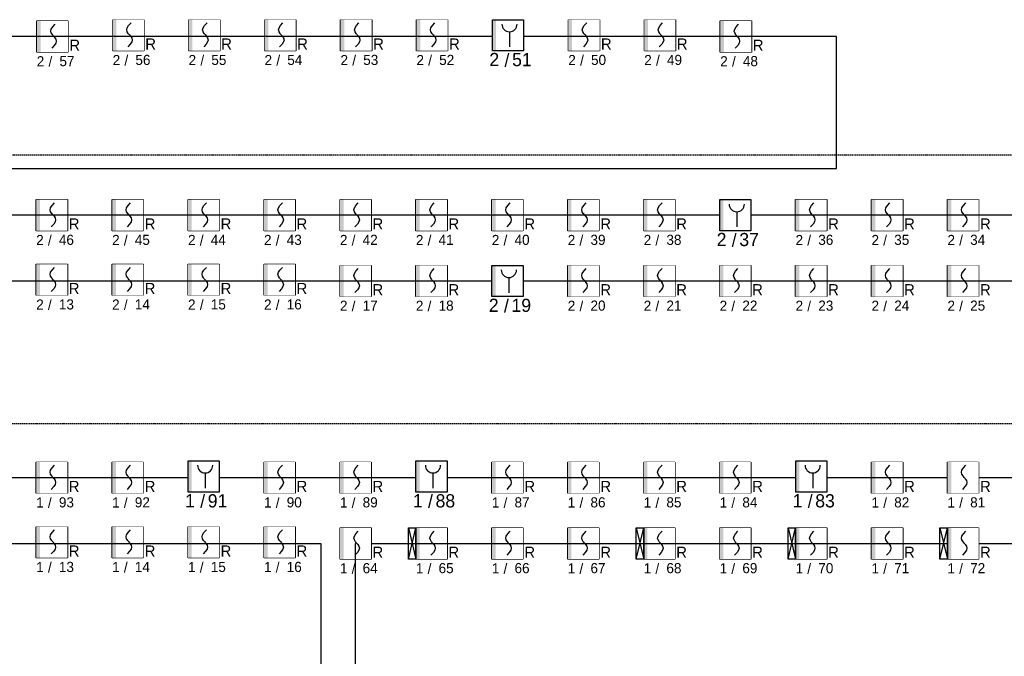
# Model space of a CAD drawing. Header units: millimetres. Extents: x -26513 to 76799, y 0 to 112149.
# Tile 6 of 98: x -7415 to -5471, y 74733 to 75991. Entities that reach past the tile are written whole.
import ezdxf
from ezdxf.enums import TextEntityAlignment as Align

# ---------------------------------------------------------------- set-up
doc = ezdxf.new("R2010")
doc.units = ezdxf.units.MM
doc.header["$LTSCALE"] = 2
doc.set_wipeout_variables(frame=1)
doc.linetypes.add('KRESKOWA', pattern=[19.05, 12.7, -6.35])
doc.layers.add('SIEMENS_czujki', color=1, linetype='Continuous')
doc.layers.add('ssp', color=1, linetype='Continuous')

# ---------------------------------------------------------------- blocks, each defined once
blk = doc.blocks.new('DUO')
at = {"color": 0}
blk.add_wipeout([(0, 61.4), (61.4, 61.4), (61.4, 0), (0, 0)], dxfattribs=at).dxf.layer = 'ssp'
at = {"layer": 'ssp'}
blk.add_lwpolyline([(0, 61.4), (61.4, 61.4), (61.4, 0), (0, 0)], close=True, dxfattribs=at)
blk.add_wipeout([(0, 61.4), (61.4, 61.4), (61.4, 0), (0, 0)]).dxf.layer = 'ssp'
h = blk.add_hatch(color=256, dxfattribs=at)
h.set_gradient(color1=(255, 0, 0), color2=(224, 0, 0), one_color=1, name='INVSPHERICAL')
h.paths.add_polyline_path([(7.2, 30.7), (7.2, 61.4), (0, 61.4), (0, 30.7)])
h.paths.add_polyline_path([(7.2, 0), (7.2, 30.7), (0, 30.7), (0, 0)])
for p, q in [((27.4, 41.5), (28.4, 45.4)), ((28.4, 37.6), (27.4, 41.5)), ((28.4, 45.4), (31.3, 49.9)), ((31.3, 49.9), (36.1, 55.2)), ((30.6, 34.3), (28.4, 37.6)), ((31.3, 33.1), (30.6, 34.3)), ((32.8, 31.4), (31.3, 33.1)), ((32.8, 31.4), (34.4, 29.7)), ((34.4, 29.7), (35.1, 28.6)), ((35.1, 28.6), (37.3, 25.3)), ((37.3, 25.3), (38.2, 21.3)), ((38.2, 21.3), (37.3, 17.4)), ((34.4, 13), (29.5, 7.6)), ((37.3, 17.4), (34.4, 13))]:
    blk.add_line(p, q, dxfattribs=at)
blk.add_text('R', height=22, dxfattribs=at).set_placement((64.1, 2.4))
at = {"layer": 'ssp', "flags": 8}
blk.add_attdef('PETLA', text='', height=20, dxfattribs=at).set_placement((14.7, -8.3), align=Align.TOP_RIGHT)
for tag, p in [('/', (23, -9)), ('ADRES', (44.6, -8))]:
    blk.add_attdef(tag, text='', height=20, dxfattribs=at).set_placement(p, align=Align.TOP_LEFT)
blk = doc.blocks.new('ROP')
blk.add_wipeout([(-15.4, 76.7), (76.7, 76.7), (76.7, -15.4), (-15.4, -15.4)]).dxf.layer = 'ssp'
at = {"layer": 'ssp'}
h = blk.add_hatch(color=256, dxfattribs=at)
h.set_gradient(color1=(255, 0, 0), color2=(224, 0, 0), one_color=1, name='INVSPHERICAL')
h.paths.add_polyline_path([(-4.6, 30.7), (-4.6, 76.7), (-15.4, 76.7), (-15.4, 30.7)])
h.paths.add_polyline_path([(-4.6, -15.4), (-4.6, 30.7), (-15.4, 30.7), (-15.4, -15.4)])
blk.add_line((35, 41), (35, -4.1), dxfattribs=at)
blk.add_lwpolyline([(-15.4, 76.7), (76.7, 76.7), (76.7, -15.4), (-15.4, -15.4)], close=True, dxfattribs=at)
blk.add_arc((35, 63.6), 22.6, 180, 0, dxfattribs=at)
blk.add_text('/', height=39, dxfattribs=at).set_placement((27.4, -42.4), align=Align.MIDDLE)
at = {"layer": 'ssp', "flags": 8}
blk.add_attdef('PETLA', text='', height=39, dxfattribs=at).set_placement((4.5, -21.7), align=Align.TOP_RIGHT)
blk.add_attdef('ADRES', text='', height=39, dxfattribs=at).set_placement((42.6, -22), align=Align.TOP_LEFT)

msp = doc.modelspace()

# ---------------------------------------------------------------- linework, layer by layer
at = {"layer": 'ssp', "color": 0, "linetype": 'KRESKOWA', "ltscale": 0.1}
for p, q in [((-9388.2, 75723.9), (-4525.1, 75723.9)), ((-9488.2, 75192.7), (-4525.1, 75192.7))]:
    msp.add_line(p, q, dxfattribs=at)

# ---------------------------------------------------------------- block references
at = {"layer": 'SIEMENS_czujki'}
ref = msp.add_blockref('DUO', (-7381.5, 75926.9), dxfattribs=at)
ref.add_attrib('PETLA', '2', dxfattribs={"layer": 'ssp', "height": 20}).set_placement((-7366.9, 75918.6), align=Align.TOP_RIGHT)
ref.add_attrib('ADRES', '57', dxfattribs={"layer": 'ssp', "height": 20}).set_placement((-7336.9, 75918.9), align=Align.TOP_LEFT)
ref.add_attrib('/', '/', dxfattribs={"layer": 'ssp', "height": 20}).set_placement((-7358.5, 75917.9), align=Align.TOP_LEFT)
ref = msp.add_blockref('DUO', (-7231.5, 75929.3), dxfattribs=at)
ref.add_attrib('PETLA', '2', dxfattribs={"layer": 'ssp', "height": 20}).set_placement((-7216.9, 75921), align=Align.TOP_RIGHT)
ref.add_attrib('ADRES', '56', dxfattribs={"layer": 'ssp', "height": 20}).set_placement((-7186.9, 75921.3), align=Align.TOP_LEFT)
ref.add_attrib('/', '/', dxfattribs={"layer": 'ssp', "height": 20}).set_placement((-7208.5, 75920.3), align=Align.TOP_LEFT)
ref = msp.add_blockref('DUO', (-7081.5, 75929.3), dxfattribs=at)
ref.add_attrib('PETLA', '2', dxfattribs={"layer": 'ssp', "height": 20}).set_placement((-7066.9, 75921), align=Align.TOP_RIGHT)
ref.add_attrib('ADRES', '55', dxfattribs={"layer": 'ssp', "height": 20}).set_placement((-7036.9, 75921.3), align=Align.TOP_LEFT)
ref.add_attrib('/', '/', dxfattribs={"layer": 'ssp', "height": 20}).set_placement((-7058.5, 75920.3), align=Align.TOP_LEFT)
ref = msp.add_blockref('DUO', (-6931.5, 75929.3), dxfattribs=at)
ref.add_attrib('PETLA', '2', dxfattribs={"layer": 'ssp', "height": 20}).set_placement((-6916.9, 75921), align=Align.TOP_RIGHT)
ref.add_attrib('ADRES', '54', dxfattribs={"layer": 'ssp', "height": 20}).set_placement((-6886.9, 75921.3), align=Align.TOP_LEFT)
ref.add_attrib('/', '/', dxfattribs={"layer": 'ssp', "height": 20}).set_placement((-6908.5, 75920.3), align=Align.TOP_LEFT)
ref = msp.add_blockref('DUO', (-6781.5, 75929.3), dxfattribs=at)
ref.add_attrib('PETLA', '2', dxfattribs={"layer": 'ssp', "height": 20}).set_placement((-6766.9, 75921), align=Align.TOP_RIGHT)
ref.add_attrib('ADRES', '53', dxfattribs={"layer": 'ssp', "height": 20}).set_placement((-6736.9, 75921.3), align=Align.TOP_LEFT)
ref.add_attrib('/', '/', dxfattribs={"layer": 'ssp', "height": 20}).set_placement((-6758.5, 75920.3), align=Align.TOP_LEFT)
ref = msp.add_blockref('DUO', (-6631.5, 75929.3), dxfattribs=at)
ref.add_attrib('PETLA', '2', dxfattribs={"layer": 'ssp', "height": 20}).set_placement((-6616.9, 75921), align=Align.TOP_RIGHT)
ref.add_attrib('ADRES', '52', dxfattribs={"layer": 'ssp', "height": 20}).set_placement((-6586.9, 75921.3), align=Align.TOP_LEFT)
ref.add_attrib('/', '/', dxfattribs={"layer": 'ssp', "height": 20}).set_placement((-6608.5, 75920.3), align=Align.TOP_LEFT)
ref = msp.add_blockref('DUO', (-6331.5, 75929.3), dxfattribs=at)
ref.add_attrib('PETLA', '2', dxfattribs={"layer": 'ssp', "height": 20}).set_placement((-6316.9, 75921), align=Align.TOP_RIGHT)
ref.add_attrib('ADRES', '50', dxfattribs={"layer": 'ssp', "height": 20}).set_placement((-6286.9, 75921.3), align=Align.TOP_LEFT)
ref.add_attrib('/', '/', dxfattribs={"layer": 'ssp', "height": 20}).set_placement((-6308.5, 75920.3), align=Align.TOP_LEFT)
ref = msp.add_blockref('DUO', (-6181.5, 75929.3), dxfattribs=at)
ref.add_attrib('PETLA', '2', dxfattribs={"layer": 'ssp', "height": 20}).set_placement((-6166.9, 75921), align=Align.TOP_RIGHT)
ref.add_attrib('ADRES', '49', dxfattribs={"layer": 'ssp', "height": 20}).set_placement((-6136.9, 75921.3), align=Align.TOP_LEFT)
ref.add_attrib('/', '/', dxfattribs={"layer": 'ssp', "height": 20}).set_placement((-6158.5, 75920.3), align=Align.TOP_LEFT)
ref = msp.add_blockref('DUO', (-6031.5, 75926.9), dxfattribs=at)
ref.add_attrib('PETLA', '2', dxfattribs={"layer": 'ssp', "height": 20}).set_placement((-6016.9, 75918.6), align=Align.TOP_RIGHT)
ref.add_attrib('ADRES', '48', dxfattribs={"layer": 'ssp', "height": 20}).set_placement((-5986.9, 75918.9), align=Align.TOP_LEFT)
ref.add_attrib('/', '/', dxfattribs={"layer": 'ssp', "height": 20}).set_placement((-6008.5, 75917.9), align=Align.TOP_LEFT)
ref = msp.add_blockref('DUO', (-7382.7, 75573.8), dxfattribs=at)
ref.add_attrib('PETLA', '2', dxfattribs={"layer": 'ssp', "height": 20}).set_placement((-7368, 75565.5), align=Align.TOP_RIGHT)
ref.add_attrib('ADRES', '46', dxfattribs={"layer": 'ssp', "height": 20}).set_placement((-7338, 75565.8), align=Align.TOP_LEFT)
ref.add_attrib('/', '/', dxfattribs={"layer": 'ssp', "height": 20}).set_placement((-7359.7, 75564.8), align=Align.TOP_LEFT)
ref = msp.add_blockref('DUO', (-7232.7, 75573.8), dxfattribs=at)
ref.add_attrib('PETLA', '2', dxfattribs={"layer": 'ssp', "height": 20}).set_placement((-7218, 75565.5), align=Align.TOP_RIGHT)
ref.add_attrib('ADRES', '45', dxfattribs={"layer": 'ssp', "height": 20}).set_placement((-7188, 75565.8), align=Align.TOP_LEFT)
ref.add_attrib('/', '/', dxfattribs={"layer": 'ssp', "height": 20}).set_placement((-7209.7, 75564.8), align=Align.TOP_LEFT)
ref = msp.add_blockref('DUO', (-7082.7, 75573.8), dxfattribs=at)
ref.add_attrib('PETLA', '2', dxfattribs={"layer": 'ssp', "height": 20}).set_placement((-7068, 75565.5), align=Align.TOP_RIGHT)
ref.add_attrib('ADRES', '44', dxfattribs={"layer": 'ssp', "height": 20}).set_placement((-7038, 75565.8), align=Align.TOP_LEFT)
ref.add_attrib('/', '/', dxfattribs={"layer": 'ssp', "height": 20}).set_placement((-7059.7, 75564.8), align=Align.TOP_LEFT)
ref = msp.add_blockref('DUO', (-6932.7, 75573.8), dxfattribs=at)
ref.add_attrib('PETLA', '2', dxfattribs={"layer": 'ssp', "height": 20}).set_placement((-6918, 75565.5), align=Align.TOP_RIGHT)
ref.add_attrib('ADRES', '43', dxfattribs={"layer": 'ssp', "height": 20}).set_placement((-6888, 75565.8), align=Align.TOP_LEFT)
ref.add_attrib('/', '/', dxfattribs={"layer": 'ssp', "height": 20}).set_placement((-6909.7, 75564.8), align=Align.TOP_LEFT)
ref = msp.add_blockref('DUO', (-6782.7, 75573.8), dxfattribs=at)
ref.add_attrib('PETLA', '2', dxfattribs={"layer": 'ssp', "height": 20}).set_placement((-6768, 75565.5), align=Align.TOP_RIGHT)
ref.add_attrib('ADRES', '42', dxfattribs={"layer": 'ssp', "height": 20}).set_placement((-6738, 75565.8), align=Align.TOP_LEFT)
ref.add_attrib('/', '/', dxfattribs={"layer": 'ssp', "height": 20}).set_placement((-6759.7, 75564.8), align=Align.TOP_LEFT)
ref = msp.add_blockref('DUO', (-6632.7, 75573.8), dxfattribs=at)
ref.add_attrib('PETLA', '2', dxfattribs={"layer": 'ssp', "height": 20}).set_placement((-6618, 75565.5), align=Align.TOP_RIGHT)
ref.add_attrib('ADRES', '41', dxfattribs={"layer": 'ssp', "height": 20}).set_placement((-6588, 75565.8), align=Align.TOP_LEFT)
ref.add_attrib('/', '/', dxfattribs={"layer": 'ssp', "height": 20}).set_placement((-6609.7, 75564.8), align=Align.TOP_LEFT)
ref = msp.add_blockref('DUO', (-6482.7, 75573.8), dxfattribs=at)
ref.add_attrib('PETLA', '2', dxfattribs={"layer": 'ssp', "height": 20}).set_placement((-6468, 75565.5), align=Align.TOP_RIGHT)
ref.add_attrib('ADRES', '40', dxfattribs={"layer": 'ssp', "height": 20}).set_placement((-6438, 75565.8), align=Align.TOP_LEFT)
ref.add_attrib('/', '/', dxfattribs={"layer": 'ssp', "height": 20}).set_placement((-6459.7, 75564.8), align=Align.TOP_LEFT)
ref = msp.add_blockref('DUO', (-6332.7, 75573.8), dxfattribs=at)
ref.add_attrib('PETLA', '2', dxfattribs={"layer": 'ssp', "height": 20}).set_placement((-6318, 75565.5), align=Align.TOP_RIGHT)
ref.add_attrib('ADRES', '39', dxfattribs={"layer": 'ssp', "height": 20}).set_placement((-6288, 75565.8), align=Align.TOP_LEFT)
ref.add_attrib('/', '/', dxfattribs={"layer": 'ssp', "height": 20}).set_placement((-6309.7, 75564.8), align=Align.TOP_LEFT)
ref = msp.add_blockref('DUO', (-6182.7, 75573.8), dxfattribs=at)
ref.add_attrib('PETLA', '2', dxfattribs={"layer": 'ssp', "height": 20}).set_placement((-6168, 75565.5), align=Align.TOP_RIGHT)
ref.add_attrib('ADRES', '38', dxfattribs={"layer": 'ssp', "height": 20}).set_placement((-6138, 75565.8), align=Align.TOP_LEFT)
ref.add_attrib('/', '/', dxfattribs={"layer": 'ssp', "height": 20}).set_placement((-6159.7, 75564.8), align=Align.TOP_LEFT)
ref = msp.add_blockref('DUO', (-5882.7, 75573.8), dxfattribs=at)
ref.add_attrib('PETLA', '2', dxfattribs={"layer": 'ssp', "height": 20}).set_placement((-5868, 75565.5), align=Align.TOP_RIGHT)
ref.add_attrib('ADRES', '36', dxfattribs={"layer": 'ssp', "height": 20}).set_placement((-5838, 75565.8), align=Align.TOP_LEFT)
ref.add_attrib('/', '/', dxfattribs={"layer": 'ssp', "height": 20}).set_placement((-5859.7, 75564.8), align=Align.TOP_LEFT)
ref = msp.add_blockref('DUO', (-5732.7, 75573.8), dxfattribs=at)
ref.add_attrib('PETLA', '2', dxfattribs={"layer": 'ssp', "height": 20}).set_placement((-5718, 75565.5), align=Align.TOP_RIGHT)
ref.add_attrib('ADRES', '35', dxfattribs={"layer": 'ssp', "height": 20}).set_placement((-5688, 75565.8), align=Align.TOP_LEFT)
ref.add_attrib('/', '/', dxfattribs={"layer": 'ssp', "height": 20}).set_placement((-5709.7, 75564.8), align=Align.TOP_LEFT)
ref = msp.add_blockref('DUO', (-5582.7, 75573.8), dxfattribs=at)
ref.add_attrib('PETLA', '2', dxfattribs={"layer": 'ssp', "height": 20}).set_placement((-5568, 75565.5), align=Align.TOP_RIGHT)
ref.add_attrib('ADRES', '34', dxfattribs={"layer": 'ssp', "height": 20}).set_placement((-5538, 75565.8), align=Align.TOP_LEFT)
ref.add_attrib('/', '/', dxfattribs={"layer": 'ssp', "height": 20}).set_placement((-5559.7, 75564.8), align=Align.TOP_LEFT)
ref = msp.add_blockref('DUO', (-7382.7, 75446.2), dxfattribs=at)
ref.add_attrib('PETLA', '2', dxfattribs={"layer": 'ssp', "height": 20}).set_placement((-7368, 75437.9), align=Align.TOP_RIGHT)
ref.add_attrib('ADRES', '13', dxfattribs={"layer": 'ssp', "height": 20}).set_placement((-7338, 75438.2), align=Align.TOP_LEFT)
ref.add_attrib('/', '/', dxfattribs={"layer": 'ssp', "height": 20}).set_placement((-7359.7, 75437.2), align=Align.TOP_LEFT)
ref = msp.add_blockref('DUO', (-7232.7, 75446.2), dxfattribs=at)
ref.add_attrib('PETLA', '2', dxfattribs={"layer": 'ssp', "height": 20}).set_placement((-7218, 75437.9), align=Align.TOP_RIGHT)
ref.add_attrib('ADRES', '14', dxfattribs={"layer": 'ssp', "height": 20}).set_placement((-7188, 75438.2), align=Align.TOP_LEFT)
ref.add_attrib('/', '/', dxfattribs={"layer": 'ssp', "height": 20}).set_placement((-7209.7, 75437.2), align=Align.TOP_LEFT)
ref = msp.add_blockref('DUO', (-7082.7, 75446.2), dxfattribs=at)
ref.add_attrib('PETLA', '2', dxfattribs={"layer": 'ssp', "height": 20}).set_placement((-7068, 75437.9), align=Align.TOP_RIGHT)
ref.add_attrib('ADRES', '15', dxfattribs={"layer": 'ssp', "height": 20}).set_placement((-7038, 75438.2), align=Align.TOP_LEFT)
ref.add_attrib('/', '/', dxfattribs={"layer": 'ssp', "height": 20}).set_placement((-7059.7, 75437.2), align=Align.TOP_LEFT)
ref = msp.add_blockref('DUO', (-6932.7, 75446.2), dxfattribs=at)
ref.add_attrib('PETLA', '2', dxfattribs={"layer": 'ssp', "height": 20}).set_placement((-6918, 75437.9), align=Align.TOP_RIGHT)
ref.add_attrib('ADRES', '16', dxfattribs={"layer": 'ssp', "height": 20}).set_placement((-6888, 75438.2), align=Align.TOP_LEFT)
ref.add_attrib('/', '/', dxfattribs={"layer": 'ssp', "height": 20}).set_placement((-6909.7, 75437.2), align=Align.TOP_LEFT)
ref = msp.add_blockref('DUO', (-6782.7, 75443.8), dxfattribs=at)
ref.add_attrib('PETLA', '2', dxfattribs={"layer": 'ssp', "height": 20}).set_placement((-6768, 75435.5), align=Align.TOP_RIGHT)
ref.add_attrib('ADRES', '17', dxfattribs={"layer": 'ssp', "height": 20}).set_placement((-6738, 75435.8), align=Align.TOP_LEFT)
ref.add_attrib('/', '/', dxfattribs={"layer": 'ssp', "height": 20}).set_placement((-6759.7, 75434.8), align=Align.TOP_LEFT)
ref = msp.add_blockref('DUO', (-6632.7, 75443.8), dxfattribs=at)
ref.add_attrib('PETLA', '2', dxfattribs={"layer": 'ssp', "height": 20}).set_placement((-6618, 75435.5), align=Align.TOP_RIGHT)
ref.add_attrib('ADRES', '18', dxfattribs={"layer": 'ssp', "height": 20}).set_placement((-6588, 75435.8), align=Align.TOP_LEFT)
ref.add_attrib('/', '/', dxfattribs={"layer": 'ssp', "height": 20}).set_placement((-6609.7, 75434.8), align=Align.TOP_LEFT)
ref = msp.add_blockref('DUO', (-6332.7, 75443.8), dxfattribs=at)
ref.add_attrib('PETLA', '2', dxfattribs={"layer": 'ssp', "height": 20}).set_placement((-6318, 75435.5), align=Align.TOP_RIGHT)
ref.add_attrib('ADRES', '20', dxfattribs={"layer": 'ssp', "height": 20}).set_placement((-6288, 75435.8), align=Align.TOP_LEFT)
ref.add_attrib('/', '/', dxfattribs={"layer": 'ssp', "height": 20}).set_placement((-6309.7, 75434.8), align=Align.TOP_LEFT)
ref = msp.add_blockref('DUO', (-6182.7, 75443.8), dxfattribs=at)
ref.add_attrib('PETLA', '2', dxfattribs={"layer": 'ssp', "height": 20}).set_placement((-6168, 75435.5), align=Align.TOP_RIGHT)
ref.add_attrib('ADRES', '21', dxfattribs={"layer": 'ssp', "height": 20}).set_placement((-6138, 75435.8), align=Align.TOP_LEFT)
ref.add_attrib('/', '/', dxfattribs={"layer": 'ssp', "height": 20}).set_placement((-6159.7, 75434.8), align=Align.TOP_LEFT)
ref = msp.add_blockref('DUO', (-6032.7, 75443.8), dxfattribs=at)
ref.add_attrib('PETLA', '2', dxfattribs={"layer": 'ssp', "height": 20}).set_placement((-6018, 75435.5), align=Align.TOP_RIGHT)
ref.add_attrib('ADRES', '22', dxfattribs={"layer": 'ssp', "height": 20}).set_placement((-5988, 75435.8), align=Align.TOP_LEFT)
ref.add_attrib('/', '/', dxfattribs={"layer": 'ssp', "height": 20}).set_placement((-6009.7, 75434.8), align=Align.TOP_LEFT)
ref = msp.add_blockref('DUO', (-5882.7, 75443.8), dxfattribs=at)
ref.add_attrib('PETLA', '2', dxfattribs={"layer": 'ssp', "height": 20}).set_placement((-5868, 75435.5), align=Align.TOP_RIGHT)
ref.add_attrib('ADRES', '23', dxfattribs={"layer": 'ssp', "height": 20}).set_placement((-5838, 75435.8), align=Align.TOP_LEFT)
ref.add_attrib('/', '/', dxfattribs={"layer": 'ssp', "height": 20}).set_placement((-5859.7, 75434.8), align=Align.TOP_LEFT)
ref = msp.add_blockref('DUO', (-5732.7, 75443.8), dxfattribs=at)
ref.add_attrib('PETLA', '2', dxfattribs={"layer": 'ssp', "height": 20}).set_placement((-5718, 75435.5), align=Align.TOP_RIGHT)
ref.add_attrib('ADRES', '24', dxfattribs={"layer": 'ssp', "height": 20}).set_placement((-5688, 75435.8), align=Align.TOP_LEFT)
ref.add_attrib('/', '/', dxfattribs={"layer": 'ssp', "height": 20}).set_placement((-5709.7, 75434.8), align=Align.TOP_LEFT)
ref = msp.add_blockref('DUO', (-5582.7, 75443.8), dxfattribs=at)
ref.add_attrib('PETLA', '2', dxfattribs={"layer": 'ssp', "height": 20}).set_placement((-5568, 75435.5), align=Align.TOP_RIGHT)
ref.add_attrib('ADRES', '25', dxfattribs={"layer": 'ssp', "height": 20}).set_placement((-5538, 75435.8), align=Align.TOP_LEFT)
ref.add_attrib('/', '/', dxfattribs={"layer": 'ssp', "height": 20}).set_placement((-5559.7, 75434.8), align=Align.TOP_LEFT)
ref = msp.add_blockref('DUO', (-7382.7, 75055.1), dxfattribs=at)
ref.add_attrib('PETLA', '1', dxfattribs={"layer": 'ssp', "height": 20}).set_placement((-7368, 75046.8), align=Align.TOP_RIGHT)
ref.add_attrib('ADRES', '93', dxfattribs={"layer": 'ssp', "height": 20}).set_placement((-7338, 75047.1), align=Align.TOP_LEFT)
ref.add_attrib('/', '/', dxfattribs={"layer": 'ssp', "height": 20}).set_placement((-7359.7, 75046.1), align=Align.TOP_LEFT)
ref = msp.add_blockref('DUO', (-7232.7, 75055.1), dxfattribs=at)
ref.add_attrib('PETLA', '1', dxfattribs={"layer": 'ssp', "height": 20}).set_placement((-7218, 75046.8), align=Align.TOP_RIGHT)
ref.add_attrib('ADRES', '92', dxfattribs={"layer": 'ssp', "height": 20}).set_placement((-7188, 75047.1), align=Align.TOP_LEFT)
ref.add_attrib('/', '/', dxfattribs={"layer": 'ssp', "height": 20}).set_placement((-7209.7, 75046.1), align=Align.TOP_LEFT)
ref = msp.add_blockref('DUO', (-6932.7, 75055.1), dxfattribs=at)
ref.add_attrib('PETLA', '1', dxfattribs={"layer": 'ssp', "height": 20}).set_placement((-6918, 75046.8), align=Align.TOP_RIGHT)
ref.add_attrib('ADRES', '90', dxfattribs={"layer": 'ssp', "height": 20}).set_placement((-6888, 75047.1), align=Align.TOP_LEFT)
ref.add_attrib('/', '/', dxfattribs={"layer": 'ssp', "height": 20}).set_placement((-6909.7, 75046.1), align=Align.TOP_LEFT)
ref = msp.add_blockref('DUO', (-6782.7, 75055.1), dxfattribs=at)
ref.add_attrib('PETLA', '1', dxfattribs={"layer": 'ssp', "height": 20}).set_placement((-6768, 75046.8), align=Align.TOP_RIGHT)
ref.add_attrib('ADRES', '89', dxfattribs={"layer": 'ssp', "height": 20}).set_placement((-6738, 75047.1), align=Align.TOP_LEFT)
ref.add_attrib('/', '/', dxfattribs={"layer": 'ssp', "height": 20}).set_placement((-6759.7, 75046.1), align=Align.TOP_LEFT)
ref = msp.add_blockref('DUO', (-6482.7, 75055.1), dxfattribs=at)
ref.add_attrib('PETLA', '1', dxfattribs={"layer": 'ssp', "height": 20}).set_placement((-6468, 75046.8), align=Align.TOP_RIGHT)
ref.add_attrib('ADRES', '87', dxfattribs={"layer": 'ssp', "height": 20}).set_placement((-6438, 75047.1), align=Align.TOP_LEFT)
ref.add_attrib('/', '/', dxfattribs={"layer": 'ssp', "height": 20}).set_placement((-6459.7, 75046.1), align=Align.TOP_LEFT)
ref = msp.add_blockref('DUO', (-6332.7, 75055.1), dxfattribs=at)
ref.add_attrib('PETLA', '1', dxfattribs={"layer": 'ssp', "height": 20}).set_placement((-6318, 75046.8), align=Align.TOP_RIGHT)
ref.add_attrib('ADRES', '86', dxfattribs={"layer": 'ssp', "height": 20}).set_placement((-6288, 75047.1), align=Align.TOP_LEFT)
ref.add_attrib('/', '/', dxfattribs={"layer": 'ssp', "height": 20}).set_placement((-6309.7, 75046.1), align=Align.TOP_LEFT)
ref = msp.add_blockref('DUO', (-6182.7, 75055.1), dxfattribs=at)
ref.add_attrib('PETLA', '1', dxfattribs={"layer": 'ssp', "height": 20}).set_placement((-6168, 75046.8), align=Align.TOP_RIGHT)
ref.add_attrib('ADRES', '85', dxfattribs={"layer": 'ssp', "height": 20}).set_placement((-6138, 75047.1), align=Align.TOP_LEFT)
ref.add_attrib('/', '/', dxfattribs={"layer": 'ssp', "height": 20}).set_placement((-6159.7, 75046.1), align=Align.TOP_LEFT)
ref = msp.add_blockref('DUO', (-6032.7, 75055.1), dxfattribs=at)
ref.add_attrib('PETLA', '1', dxfattribs={"layer": 'ssp', "height": 20}).set_placement((-6018, 75046.8), align=Align.TOP_RIGHT)
ref.add_attrib('ADRES', '84', dxfattribs={"layer": 'ssp', "height": 20}).set_placement((-5988, 75047.1), align=Align.TOP_LEFT)
ref.add_attrib('/', '/', dxfattribs={"layer": 'ssp', "height": 20}).set_placement((-6009.7, 75046.1), align=Align.TOP_LEFT)
ref = msp.add_blockref('DUO', (-5732.7, 75055.1), dxfattribs=at)
ref.add_attrib('PETLA', '1', dxfattribs={"layer": 'ssp', "height": 20}).set_placement((-5718, 75046.8), align=Align.TOP_RIGHT)
ref.add_attrib('ADRES', '82', dxfattribs={"layer": 'ssp', "height": 20}).set_placement((-5688, 75047.1), align=Align.TOP_LEFT)
ref.add_attrib('/', '/', dxfattribs={"layer": 'ssp', "height": 20}).set_placement((-5709.7, 75046.1), align=Align.TOP_LEFT)
ref = msp.add_blockref('DUO', (-7382.7, 74927.5), dxfattribs=at)
ref.add_attrib('PETLA', '1', dxfattribs={"layer": 'ssp', "height": 20}).set_placement((-7368, 74919.2), align=Align.TOP_RIGHT)
ref.add_attrib('ADRES', '13', dxfattribs={"layer": 'ssp', "height": 20}).set_placement((-7338, 74919.5), align=Align.TOP_LEFT)
ref.add_attrib('/', '/', dxfattribs={"layer": 'ssp', "height": 20}).set_placement((-7359.7, 74918.5), align=Align.TOP_LEFT)
ref = msp.add_blockref('DUO', (-7232.7, 74927.5), dxfattribs=at)
ref.add_attrib('PETLA', '1', dxfattribs={"layer": 'ssp', "height": 20}).set_placement((-7218, 74919.2), align=Align.TOP_RIGHT)
ref.add_attrib('ADRES', '14', dxfattribs={"layer": 'ssp', "height": 20}).set_placement((-7188, 74919.5), align=Align.TOP_LEFT)
ref.add_attrib('/', '/', dxfattribs={"layer": 'ssp', "height": 20}).set_placement((-7209.7, 74918.5), align=Align.TOP_LEFT)
ref = msp.add_blockref('DUO', (-7082.7, 74927.5), dxfattribs=at)
ref.add_attrib('PETLA', '1', dxfattribs={"layer": 'ssp', "height": 20}).set_placement((-7068, 74919.2), align=Align.TOP_RIGHT)
ref.add_attrib('ADRES', '15', dxfattribs={"layer": 'ssp', "height": 20}).set_placement((-7038, 74919.5), align=Align.TOP_LEFT)
ref.add_attrib('/', '/', dxfattribs={"layer": 'ssp', "height": 20}).set_placement((-7059.7, 74918.5), align=Align.TOP_LEFT)
ref = msp.add_blockref('DUO', (-6932.7, 74927.5), dxfattribs=at)
ref.add_attrib('PETLA', '1', dxfattribs={"layer": 'ssp', "height": 20}).set_placement((-6918, 74919.2), align=Align.TOP_RIGHT)
ref.add_attrib('ADRES', '16', dxfattribs={"layer": 'ssp', "height": 20}).set_placement((-6888, 74919.5), align=Align.TOP_LEFT)
ref.add_attrib('/', '/', dxfattribs={"layer": 'ssp', "height": 20}).set_placement((-6909.7, 74918.5), align=Align.TOP_LEFT)
ref = msp.add_blockref('DUO', (-6782.7, 74925.1), dxfattribs=at)
ref.add_attrib('PETLA', '1', dxfattribs={"layer": 'ssp', "height": 20}).set_placement((-6768, 74916.8), align=Align.TOP_RIGHT)
ref.add_attrib('ADRES', '64', dxfattribs={"layer": 'ssp', "height": 20}).set_placement((-6738, 74917.1), align=Align.TOP_LEFT)
ref.add_attrib('/', '/', dxfattribs={"layer": 'ssp', "height": 20}).set_placement((-6759.7, 74916.1), align=Align.TOP_LEFT)
ref = msp.add_blockref('DUO', (-6632.7, 74925.1), dxfattribs=at)
ref.add_attrib('PETLA', '1', dxfattribs={"layer": 'ssp', "height": 20}).set_placement((-6618, 74916.8), align=Align.TOP_RIGHT)
ref.add_attrib('ADRES', '65', dxfattribs={"layer": 'ssp', "height": 20}).set_placement((-6588, 74917.1), align=Align.TOP_LEFT)
ref.add_attrib('/', '/', dxfattribs={"layer": 'ssp', "height": 20}).set_placement((-6609.7, 74916.1), align=Align.TOP_LEFT)
ref = msp.add_blockref('DUO', (-6482.7, 74925.1), dxfattribs=at)
ref.add_attrib('PETLA', '1', dxfattribs={"layer": 'ssp', "height": 20}).set_placement((-6468, 74916.8), align=Align.TOP_RIGHT)
ref.add_attrib('ADRES', '66', dxfattribs={"layer": 'ssp', "height": 20}).set_placement((-6438, 74917.1), align=Align.TOP_LEFT)
ref.add_attrib('/', '/', dxfattribs={"layer": 'ssp', "height": 20}).set_placement((-6459.7, 74916.1), align=Align.TOP_LEFT)
ref = msp.add_blockref('DUO', (-6332.7, 74925.1), dxfattribs=at)
ref.add_attrib('PETLA', '1', dxfattribs={"layer": 'ssp', "height": 20}).set_placement((-6318, 74916.8), align=Align.TOP_RIGHT)
ref.add_attrib('ADRES', '67', dxfattribs={"layer": 'ssp', "height": 20}).set_placement((-6288, 74917.1), align=Align.TOP_LEFT)
ref.add_attrib('/', '/', dxfattribs={"layer": 'ssp', "height": 20}).set_placement((-6309.7, 74916.1), align=Align.TOP_LEFT)
ref = msp.add_blockref('DUO', (-6182.7, 74925.1), dxfattribs=at)
ref.add_attrib('PETLA', '1', dxfattribs={"layer": 'ssp', "height": 20}).set_placement((-6168, 74916.8), align=Align.TOP_RIGHT)
ref.add_attrib('ADRES', '68', dxfattribs={"layer": 'ssp', "height": 20}).set_placement((-6138, 74917.1), align=Align.TOP_LEFT)
ref.add_attrib('/', '/', dxfattribs={"layer": 'ssp', "height": 20}).set_placement((-6159.7, 74916.1), align=Align.TOP_LEFT)
ref = msp.add_blockref('DUO', (-6032.7, 74925.1), dxfattribs=at)
ref.add_attrib('PETLA', '1', dxfattribs={"layer": 'ssp', "height": 20}).set_placement((-6018, 74916.8), align=Align.TOP_RIGHT)
ref.add_attrib('ADRES', '69', dxfattribs={"layer": 'ssp', "height": 20}).set_placement((-5988, 74917.1), align=Align.TOP_LEFT)
ref.add_attrib('/', '/', dxfattribs={"layer": 'ssp', "height": 20}).set_placement((-6009.7, 74916.1), align=Align.TOP_LEFT)
ref = msp.add_blockref('DUO', (-5882.7, 74925.1), dxfattribs=at)
ref.add_attrib('PETLA', '1', dxfattribs={"layer": 'ssp', "height": 20}).set_placement((-5868, 74916.8), align=Align.TOP_RIGHT)
ref.add_attrib('ADRES', '70', dxfattribs={"layer": 'ssp', "height": 20}).set_placement((-5838, 74917.1), align=Align.TOP_LEFT)
ref.add_attrib('/', '/', dxfattribs={"layer": 'ssp', "height": 20}).set_placement((-5859.7, 74916.1), align=Align.TOP_LEFT)
ref = msp.add_blockref('DUO', (-5732.7, 74925.1), dxfattribs=at)
ref.add_attrib('PETLA', '1', dxfattribs={"layer": 'ssp', "height": 20}).set_placement((-5718, 74916.8), align=Align.TOP_RIGHT)
ref.add_attrib('ADRES', '71', dxfattribs={"layer": 'ssp', "height": 20}).set_placement((-5688, 74917.1), align=Align.TOP_LEFT)
ref.add_attrib('/', '/', dxfattribs={"layer": 'ssp', "height": 20}).set_placement((-5709.7, 74916.1), align=Align.TOP_LEFT)

# ---------------------------------------------------------------- next in the draw order: linework, layer by layer
at = {"layer": 'ssp'}
for p, q in [((-6647.7, 74925.1), (-6632.7, 74986.6)), ((-6647.7, 74986.6), (-6632.7, 74925.1)), ((-6197.7, 74925.1), (-6182.7, 74986.6)), ((-6197.7, 74986.6), (-6182.7, 74925.1)), ((-5897.7, 74925.1), (-5882.7, 74986.6)), ((-5897.7, 74986.6), (-5882.7, 74925.1))]:
    msp.add_line(p, q, dxfattribs=at)
for points in [[(-7592.3, 75604.5), (-7592.3, 75696.7), (-5802.1, 75696.7), (-5802.1, 75957.6), (-6721.2, 75957.6), (-9830.4, 75957.6), (-9830.4, 74803), (-10267.2, 74803)], [(-6721.2, 74955.8), (-4863.6, 74955.8), (-4863.6, 75085.8), (-9766.7, 75085.8), (-9766.7, 74739.3), (-10267.2, 74739.3)], [(-10267.2, 74707.4), (-9734.8, 74707.4), (-9734.8, 74955.8), (-6820.4, 74955.8), (-6820.4, 74521.8), (-9226.9, 74521.8), (-9226.9, 74391.8), (-5587.3, 74391.8), (-5587.3, 74521.8), (-6752, 74521.8), (-6752, 74955.8)]]:
    msp.add_lwpolyline(points, dxfattribs=at)
for points in [[(-6632.7, 74986.6), (-6632.7, 74925.1), (-6647.7, 74925.1), (-6647.7, 74986.6)], [(-6182.7, 74986.6), (-6182.7, 74925.1), (-6197.7, 74925.1), (-6197.7, 74986.6)], [(-5882.7, 74986.6), (-5882.7, 74925.1), (-5897.7, 74925.1), (-5897.7, 74986.6)]]:
    msp.add_lwpolyline(points, close=True, dxfattribs=at)

# ---------------------------------------------------------------- next in the draw order: block references
at = {"layer": 'SIEMENS_czujki'}
ref = msp.add_blockref('ROP', (-6471.3, 75939.6), dxfattribs=dict(at, xscale=0.6671009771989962, yscale=0.6671009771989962, zscale=0.6671009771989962))
ref.add_attrib('PETLA', '2', dxfattribs={"layer": 'ssp', "height": 26}).set_placement((-6468.3, 75925.1), align=Align.TOP_RIGHT)
ref.add_attrib('ADRES', '51', dxfattribs={"layer": 'ssp', "height": 26.02}).set_placement((-6442.8, 75924.9), align=Align.TOP_LEFT)
ref = msp.add_blockref('DUO', (-5582.7, 75055.1), dxfattribs=at)
ref.add_attrib('PETLA', '1', dxfattribs={"layer": 'ssp', "height": 20}).set_placement((-5568, 75046.8), align=Align.TOP_RIGHT)
ref.add_attrib('ADRES', '81', dxfattribs={"layer": 'ssp', "height": 20}).set_placement((-5538, 75047.1), align=Align.TOP_LEFT)
ref.add_attrib('/', '/', dxfattribs={"layer": 'ssp', "height": 20}).set_placement((-5559.7, 75046.1), align=Align.TOP_LEFT)
ref = msp.add_blockref('DUO', (-5582.7, 74925.1), dxfattribs=at)
ref.add_attrib('PETLA', '1', dxfattribs={"layer": 'ssp', "height": 20}).set_placement((-5568, 74916.8), align=Align.TOP_RIGHT)
ref.add_attrib('ADRES', '72', dxfattribs={"layer": 'ssp', "height": 20}).set_placement((-5538, 74917.1), align=Align.TOP_LEFT)
ref.add_attrib('/', '/', dxfattribs={"layer": 'ssp', "height": 20}).set_placement((-5559.7, 74916.1), align=Align.TOP_LEFT)

# ---------------------------------------------------------------- next in the draw order: linework, layer by layer
at = {"layer": 'ssp'}
for p, q in [((-5597.7, 74925.1), (-5582.7, 74986.6)), ((-5597.7, 74986.6), (-5582.7, 74925.1))]:
    msp.add_line(p, q, dxfattribs=at)
msp.add_lwpolyline([(-10267.2, 74771.1), (-9798.5, 74771.1), (-9798.5, 75474.5), (-4863.6, 75474.5), (-4863.6, 75604.5), (-7592.3, 75604.5)], dxfattribs=at)
msp.add_lwpolyline([(-5582.7, 74986.6), (-5582.7, 74925.1), (-5597.7, 74925.1), (-5597.7, 74986.6)], close=True, dxfattribs=at)

# ---------------------------------------------------------------- next in the draw order: block references
at = {"layer": 'SIEMENS_czujki'}
ref = msp.add_blockref('ROP', (-6022.4, 75584), dxfattribs=dict(at, xscale=0.6671009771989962, yscale=0.6671009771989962, zscale=0.6671009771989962))
ref.add_attrib('PETLA', '2', dxfattribs={"layer": 'ssp', "height": 26}).set_placement((-6019.4, 75569.5), align=Align.TOP_RIGHT)
ref.add_attrib('ADRES', '37', dxfattribs={"layer": 'ssp', "height": 26.02}).set_placement((-5994, 75569.4), align=Align.TOP_LEFT)
ref = msp.add_blockref('ROP', (-6472.4, 75454), dxfattribs=dict(at, xscale=0.6671009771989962, yscale=0.6671009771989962, zscale=0.6671009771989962))
ref.add_attrib('PETLA', '2', dxfattribs={"layer": 'ssp', "height": 26}).set_placement((-6469.4, 75439.5), align=Align.TOP_RIGHT)
ref.add_attrib('ADRES', '19', dxfattribs={"layer": 'ssp', "height": 26.02}).set_placement((-6444, 75439.4), align=Align.TOP_LEFT)
ref = msp.add_blockref('ROP', (-7072.4, 75067.8), dxfattribs=dict(at, xscale=0.6671009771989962, yscale=0.6671009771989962, zscale=0.6671009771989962))
ref.add_attrib('PETLA', '1', dxfattribs={"layer": 'ssp', "height": 26}).set_placement((-7069.4, 75053.3), align=Align.TOP_RIGHT)
ref.add_attrib('ADRES', '91', dxfattribs={"layer": 'ssp', "height": 26.02}).set_placement((-7044, 75053.1), align=Align.TOP_LEFT)
ref = msp.add_blockref('ROP', (-6622.4, 75067.8), dxfattribs=dict(at, xscale=0.6671009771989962, yscale=0.6671009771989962, zscale=0.6671009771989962))
ref.add_attrib('PETLA', '1', dxfattribs={"layer": 'ssp', "height": 26}).set_placement((-6619.4, 75053.3), align=Align.TOP_RIGHT)
ref.add_attrib('ADRES', '88', dxfattribs={"layer": 'ssp', "height": 26.02}).set_placement((-6594, 75053.1), align=Align.TOP_LEFT)
ref = msp.add_blockref('ROP', (-5872.4, 75067.8), dxfattribs=dict(at, xscale=0.6671009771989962, yscale=0.6671009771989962, zscale=0.6671009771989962))
ref.add_attrib('PETLA', '1', dxfattribs={"layer": 'ssp', "height": 26}).set_placement((-5869.4, 75053.3), align=Align.TOP_RIGHT)
ref.add_attrib('ADRES', '83', dxfattribs={"layer": 'ssp', "height": 26.02}).set_placement((-5844, 75053.1), align=Align.TOP_LEFT)

doc.saveas('drawing.dxf')
